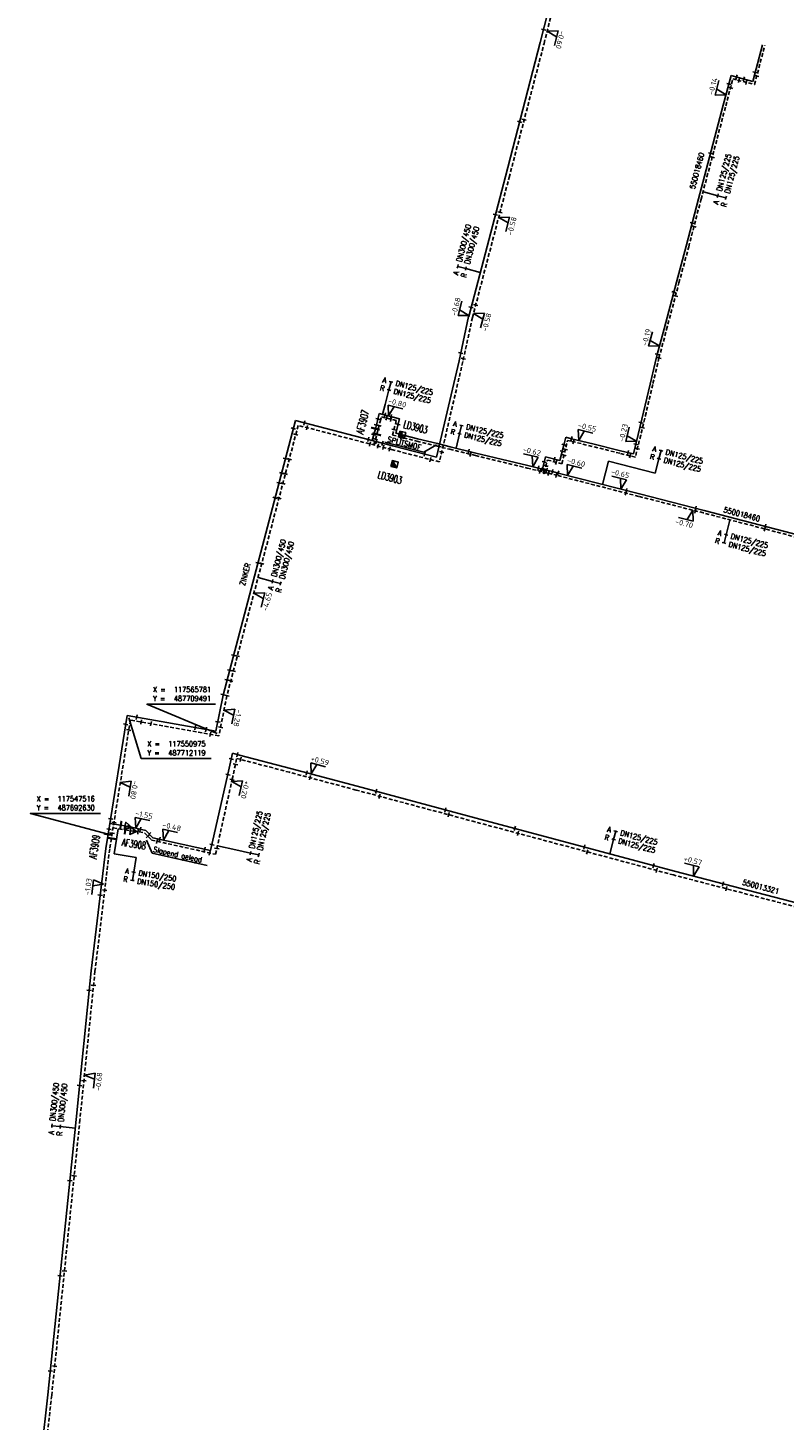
# Model space of a CAD drawing. Header units: millimetres. Extents: x 0 to 118318689, y 0 to 490460760.
# Tile 106 of 117: x 117534104 to 117660545, y 487594682 to 487827473. Entities that reach past the tile are written whole.
import ezdxf
from ezdxf.enums import TextEntityAlignment as Align

# ---------------------------------------------------------------- set-up
doc = ezdxf.new("R2010")
doc.units = ezdxf.units.MM
doc.header["$LTSCALE"] = 200
doc.linetypes.add('HIDDEN2', pattern=[4.7625, 3.175, -1.5875])
doc.layers.get('0').update_dxf_attribs({"color": 8})
for name, color, linetype in [('WT-C-AFSLUITER', 7, 'Continuous'), ('WT-C-kastLD', 7, 'Continuous'), ('WT-C-mof', 7, 'Continuous'), ('WT-C-tstuk', 7, 'Continuous'), ('WT-C-VERLOOP', 7, 'Continuous'), ('WT-I-coord', 7, 'Continuous'), ('WT-I-diam', 7, 'Continuous'), ('WT-I-info', 7, 'Continuous'), ('WT-I-NAP', 7, 'Continuous'), ('WT-L-aanvoer', 6, 'Continuous'), ('WT-L-retour', 6, 'HIDDEN2')]:
    doc.layers.add(name, color=color, linetype=linetype)
doc.styles.add('DIN17', font='ROMANS.SHX', dxfattribs={"width": 0.9})
doc.styles.add('ISOCP', font='ISOCP.SHX')

# ---------------------------------------------------------------- blocks, each defined once
blk = doc.blocks.new('LR-mof')
at = {"color": 0, "linetype": 'ByBlock', "lineweight": -2}
blk.add_line((0, -0.75), (0, 0.75), dxfattribs=at)
blk = doc.blocks.new('rb_topo_xylr')
at = {"color": 0, "linetype": 'Continuous', "style": 'DIN17', "width": 0.9}
for s, p in [('X =', (0, 4)), ('Y =', (0, 1))]:
    blk.add_text(s, height=1.8, dxfattribs=at).set_placement(p)
at = {"color": 0, "style": 'DIN17', "width": 0.9}
for tag, p in [('X', (7, 4)), ('Y', (7, 1))]:
    blk.add_attdef(tag, p, '', height=1.8, dxfattribs=at)
blk = doc.blocks.new('LR-VERL')
at = {"color": 0, "linetype": 'ByBlock', "lineweight": -2}
blk.add_lwpolyline([(1.08, 0), (-1.08, -1.25), (-1.08, 1.25)], close=True, dxfattribs=at)
blk = doc.blocks.new('LR-tsb')
blk.add_circle((0, 0), 0.375)
blk = doc.blocks.new('LR-DIAB2')
at = {"color": 0, "linetype": 'Continuous', "lineweight": -3}
blk.add_line((0, 5), (0, 7.8), dxfattribs=at)
at = {"color": 0, "lineweight": -3}
blk.add_line((0, 0), (0, 5), dxfattribs=at)
for points in [[(0.61, 7.8), (0, 7.8), (-0.61, 7.8)], [(0.61, 5), (0, 5), (-0.61, 5)]]:
    blk.add_lwpolyline(points, dxfattribs=at)
at = {"color": 1, "lineweight": -3, "style": 'DIN17', "width": 0.9}
for tag, p in [('*1', (-1.61, 7.8)), ('*2', (-1.61, 5.02))]:
    blk.add_attdef(tag, text='', height=1.8, dxfattribs=at).set_placement(p, align=Align.MIDDLE_RIGHT)
for tag, p in [('*11', (1.61, 7.8)), ('*12', (1.61, 5))]:
    blk.add_attdef(tag, text='', height=1.8, dxfattribs=at).set_placement(p, align=Align.MIDDLE_LEFT)
blk = doc.blocks.new('nap1')
at = {"color": 0, "linetype": 'Continuous'}
for p, q in [((-1, 3.5), (0, 0)), ((-1, 3.5), (4, 3.5)), ((1, 3.5), (0, 0))]:
    blk.add_line(p, q, dxfattribs=at)
at = {"color": 0, "linetype": 'Continuous', "style": 'ISOCP'}
for tag, p in [('*1', (1.7, 5)), ('*2', (4, 1.5))]:
    blk.add_attdef(tag, text='', height=1.8, dxfattribs=at).set_placement(p, align=Align.MIDDLE)
blk = doc.blocks.new('nap2')
at = {"color": 0, "linetype": 'Continuous'}
for p, q in [((1, 3.5), (-4, 3.5)), ((-1, 3.5), (0, 0)), ((1, 3.5), (0, 0))]:
    blk.add_line(p, q, dxfattribs=at)
at = {"color": 0, "linetype": 'Continuous', "style": 'ISOCP'}
for tag, p in [('*1', (-1.5, 5)), ('*2', (-4, 1.5))]:
    blk.add_attdef(tag, text='', height=1.8, dxfattribs=at).set_placement(p, align=Align.MIDDLE)
blk = doc.blocks.new('LR-AFS')
at = {"color": 0, "lineweight": -3, "const_width": 0.7}
blk.add_lwpolyline([(0, -1.5), (0, 1.5)], dxfattribs=at)
at = {"color": 7, "linetype": 'ByBlock', "lineweight": -2, "style": 'DIN17', "width": 0.9}
blk.add_attdef('*1', text='', height=2.5, dxfattribs=at).set_placement((0, 5), align=Align.MIDDLE)
at = {"color": 0, "linetype": 'ByBlock', "lineweight": -2, "style": 'DIN17', "width": 0.3, "flags": 1}
for tag, p in [('*2', (2.5, 1.5)), ('OCODE', (-7.5, -2.5)), ('ST', (-7.5, -5)), ('VCODE', (-2.5, -5)), ('NCODE', (-2.5, -2.5)), ('NIVO', (2.5, -5)), ('BC', (2.5, -2.5)), ('IMM', (7.5, -5)), ('RK', (7.5, -2.5)), ('VERTR', (-7.5, -10)), ('FABR', (-7.5, -7.5)), ('OPBLEN', (-2.5, -10)), ('TYPE', (-2.5, -7.5)), ('OPBOUW', (2.5, -7.5)), ('HULPST', (2.5, -10)), ('VERLSP', (7.5, -10)), ('BEDIEN', (7.5, -7.5)), ('BORDL', (-7.5, -15)), ('DEKM', (-7.5, -12.5)), ('PDATUM', (-2.5, -12.5)), ('BORDX', (-2.5, -15)), ('BORDY', (2.5, -15)), ('OPM', (2.5, -12.5)), ('BORDZ', (7.5, -15)), ('BORD', (7.5, -12.5))]:
    blk.add_attdef(tag, text='', height=1.8, dxfattribs=at).set_placement(p, align=Align.MIDDLE)
blk = doc.blocks.new('LR-hyp')
at = {"color": 7, "linetype": 'ByBlock', "lineweight": -3, "style": 'DIN17', "width": 0.9}
blk.add_attdef('*1', text='', height=1.8, dxfattribs=at).set_placement((0, 0), align=Align.MIDDLE)
at = {"color": 7, "linetype": 'ByBlock', "lineweight": -2, "style": 'DIN17', "width": 0.9, "flags": 1}
blk.add_attdef('*2', text='', height=1.8, dxfattribs=at).set_placement((0, -5), align=Align.MIDDLE)
blk = doc.blocks.new('LR-DIAO2')
at = {"color": 0, "lineweight": -3}
blk.add_line((0, 0), (0, -5), dxfattribs=at)
at = {"color": 0, "linetype": 'Continuous', "lineweight": -3}
blk.add_line((0, -5), (0, -7.8), dxfattribs=at)
at = {"color": 0, "lineweight": -3}
for points in [[(0.61, -5), (0, -5), (-0.61, -5)], [(0.61, -7.8), (0, -7.8), (-0.61, -7.8)]]:
    blk.add_lwpolyline(points, dxfattribs=at)
at = {"color": 1, "lineweight": -3, "style": 'DIN17', "width": 0.9}
for tag, p in [('*1', (-1.61, -5)), ('*2', (-1.61, -7.78))]:
    blk.add_attdef(tag, text='', height=1.8, dxfattribs=at).set_placement(p, align=Align.MIDDLE_RIGHT)
for tag, p in [('*11', (1.61, -5)), ('*12', (1.61, -7.8))]:
    blk.add_attdef(tag, text='', height=1.8, dxfattribs=at).set_placement(p, align=Align.MIDDLE_LEFT)
blk = doc.blocks.new('LR-kastLD')
at = {"color": 0, "linetype": 'ByBlock', "lineweight": -3}
blk.add_line((-1, 1), (1, -1), dxfattribs=at)
blk.add_lwpolyline([(-1, -1), (-1, 1), (1, 1), (1, -1)], close=True, dxfattribs=at)
blk.add_solid([(-1, 1), (-1, -1), (1, -1)], dxfattribs=at)
at = {"color": 7, "linetype": 'ByBlock', "lineweight": -3, "style": 'DIN17', "width": 0.7}
for tag, p in [('*1', (0, 5)), ('*2', (0, -5))]:
    blk.add_attdef(tag, text='', height=2.5, dxfattribs=at).set_placement(p, align=Align.MIDDLE)
at = {"color": 0, "linetype": 'ByBlock', "lineweight": -2, "style": 'DIN17', "width": 0.3, "flags": 1}
for tag, p in [('OCODE', (4.5, 1.25)), ('NCODE', (9.5, 1.25)), ('BC', (14.5, 1.25)), ('RK', (19.5, 1.25)), ('ST', (4.5, -1.25)), ('VCODE', (9.5, -1.25)), ('NIVO', (14.5, -1.25)), ('IMM', (19.5, -1.25))]:
    blk.add_attdef(tag, text='', height=1.8, dxfattribs=at).set_placement(p, align=Align.MIDDLE)

msp = doc.modelspace()

# ---------------------------------------------------------------- linework, layer by layer
at = {"layer": 'WT-I-coord', "color": 1}
for points in [[(117565782, 487709492), (117553999, 487714387), (117565479, 487714387)], [(117547517, 487692630), (117534545, 487696132), (117546256, 487696132)]]:
    msp.add_lwpolyline(points, dxfattribs=at)
at = {"layer": 'WT-I-coord', "color": 1, "lineweight": -3}
msp.add_lwpolyline([(117550976, 487712119), (117553070, 487705312), (117564743, 487705312)], dxfattribs=at)
at = {"layer": 'WT-I-diam'}
for p, q in [((117593413, 487762836), (117593848, 487764513)), ((117630180, 487751128), (117631176, 487755012)), ((117631176, 487755012), (117639000, 487753005)), ((117549205, 487693557), (117548532, 487689370)), ((117565800, 487690714), (117568895, 487690027)), ((117548532, 487689370), (117552192, 487688783))]:
    msp.add_line(p, q, dxfattribs=at)
at = {"layer": 'WT-I-info'}
for p, q in [((117600330, 487756529), (117593761, 487758186)), ((117600330, 487756529), (117602448, 487757765)), ((117554896, 487689484), (117553913, 487691676)), ((117564106, 487687424), (117554896, 487689484))]:
    msp.add_line(p, q, dxfattribs=at)
at = {"layer": 'WT-L-aanvoer', "lineweight": -3}
for p, q in [((117619776, 487825023), (117623177, 487838437)), ((117613940, 487802617), (117619776, 487825023)), ((117607802, 487779198), (117613940, 487802617)), ((117607798, 487779184), (117606191, 487771803)), ((117606191, 487771803), (117602432, 487755692)), ((117578833, 487761802), (117566739, 487715920)), ((117595055, 487757602), (117578833, 487761802)), ((117591693, 487758473), (117592206, 487760454)), ((117592206, 487760454), (117592540, 487761742)), ((117602432, 487755692), (117595055, 487757602)), ((117566739, 487715920), (117565525, 487709867)), ((117550707, 487712497), (117547517, 487692630)), ((117565525, 487709867), (117550707, 487712497)), ((117547517, 487692630), (117547139, 487690276)), ((117547807, 487694440), (117549640, 487694146)), ((117549640, 487694146), (117550884, 487693946)), ((117550884, 487693946), (117551417, 487693816)), ((117547139, 487690276), (117544684, 487669827)), ((117544684, 487669827), (117542162, 487644978)), ((117542162, 487644978), (117537450, 487598915)), ((117537450, 487598915), (117534104, 487569715))]:
    msp.add_line(p, q, dxfattribs=at)
at = {"layer": 'WT-L-aanvoer'}
for p, q in [((117655285, 487818521), (117656905, 487824643)), ((117650371, 487814537), (117651678, 487819485)), ((117651678, 487819485), (117652876, 487819157)), ((117652876, 487819157), (117655285, 487818521)), ((117647233, 487802649), (117650371, 487814537)), ((117646245, 487798909), (117647233, 487802649)), ((117644171, 487790991), (117646245, 487798909)), ((117642553, 487784943), (117644171, 487790991)), ((117640465, 487777121), (117642553, 487784943)), ((117639332, 487772878), (117640465, 487777121)), ((117639332, 487772878), (117639001, 487771491)), ((117639001, 487771491), (117638162, 487767924)), ((117638162, 487767924), (117637043, 487763213)), ((117592540, 487761742), (117592841, 487762985)), ((117592841, 487762985), (117596226, 487762106)), ((117637043, 487763213), (117636145, 487759471)), ((117596226, 487762106), (117595598, 487759701)), ((117595598, 487759701), (117599236, 487758776)), ((117599236, 487758776), (117602567, 487757955)), ((117602567, 487757955), (117604729, 487757422)), ((117623643, 487757455), (117624026, 487759019)), ((117624026, 487759019), (117624990, 487758784)), ((117628540, 487757906), (117624990, 487758784)), ((117633198, 487756753), (117628540, 487757906)), ((117636145, 487759471), (117635356, 487756225)), ((117604729, 487757422), (117609020, 487756385)), ((117609020, 487756385), (117617668, 487754285)), ((117620130, 487753685), (117620659, 487755725)), ((117620659, 487755725), (117623070, 487755113)), ((117623070, 487755113), (117623643, 487757455)), ((117635356, 487756225), (117633198, 487756753)), ((117617668, 487754285), (117620130, 487753685)), ((117620130, 487753685), (117621791, 487753280)), ((117621791, 487753280), (117622762, 487753031)), ((117636354, 487749544), (117622762, 487753031)), ((117647170, 487746778), (117636354, 487749544)), ((117668405, 487741230), (117647170, 487746778)), ((117567564, 487702664), (117568329, 487706179)), ((117569503, 487705870), (117568329, 487706179)), ((117578019, 487703628), (117569503, 487705870)), ((117564646, 487689907), (117567564, 487702664)), ((117589159, 487700670), (117578019, 487703628)), ((117609033, 487695352), (117589159, 487700670)), ((117642223, 487686461), (117609033, 487695352)), ((117551417, 487693816), (117553803, 487693267)), ((117553803, 487693267), (117555004, 487692064)), ((117555004, 487692064), (117564646, 487689907)), ((117670315, 487679133), (117642223, 487686461))]:
    msp.add_line(p, q, dxfattribs=at)
at = {"layer": 'WT-L-retour', "lineweight": -3}
for p, q in [((117620405, 487824861), (117623808, 487838279)), ((117614569, 487802453), (117620405, 487824861)), ((117655587, 487818001), (117657316, 487824535)), ((117650782, 487814429), (117651980, 487818962)), ((117651980, 487818962), (117652764, 487818747)), ((117652764, 487818747), (117655587, 487818001)), ((117647644, 487802540), (117650782, 487814429)), ((117608430, 487779033), (117614569, 487802453)), ((117646656, 487798801), (117647644, 487802540)), ((117644582, 487790882), (117646656, 487798801)), ((117642964, 487784833), (117644582, 487790882)), ((117640875, 487777011), (117642964, 487784833)), ((117608433, 487779046), (117606825, 487771660)), ((117639613, 487772283), (117640875, 487777011)), ((117606825, 487771660), (117602914, 487754896)), ((117639613, 487772283), (117639415, 487771394)), ((117639415, 487771394), (117638576, 487767826)), ((117638576, 487767826), (117637457, 487763114)), ((117592983, 487761627), (117593207, 487762451)), ((117593207, 487762451), (117595708, 487761802)), ((117637457, 487763114), (117636558, 487759372)), ((117579297, 487761011), (117567372, 487715773)), ((117594913, 487756968), (117579297, 487761011)), ((117592438, 487759525), (117592983, 487761627)), ((117595708, 487761802), (117595078, 487759394)), ((117591973, 487757729), (117592438, 487759525)), ((117595078, 487759394), (117599133, 487758363)), ((117599133, 487758363), (117602391, 487757561)), ((117624056, 487757354), (117624338, 487758505)), ((117624338, 487758505), (117625076, 487758324)), ((117628438, 487757493), (117625076, 487758324)), ((117636558, 487759372), (117635668, 487755710)), ((117602914, 487754896), (117594913, 487756968)), ((117602391, 487757561), (117604628, 487757009)), ((117604628, 487757009), (117608920, 487755972)), ((117608920, 487755972), (117617567, 487753872)), ((117623381, 487754596), (117624056, 487757354)), ((117633097, 487756341), (117628438, 487757493)), ((117635668, 487755710), (117633097, 487756341)), ((117617567, 487753872), (117620436, 487753173)), ((117620436, 487753173), (117620965, 487755209)), ((117620436, 487753173), (117621141, 487753001)), ((117620965, 487755209), (117623381, 487754596)), ((117567372, 487715773), (117566038, 487709116)), ((117551244, 487711742), (117548066, 487691952)), ((117566038, 487709116), (117551244, 487711742)), ((117568269, 487701831), (117569029, 487705323)), ((117577853, 487702999), (117569029, 487705323)), ((117565483, 487689286), (117568269, 487701831)), ((117588992, 487700042), (117577853, 487702999)), ((117608865, 487694724), (117588992, 487700042)), ((117548346, 487693695), (117550400, 487693365)), ((117550400, 487693365), (117551285, 487693223)), ((117551285, 487693223), (117551757, 487693147)), ((117551757, 487693147), (117552703, 487693030)), ((117552703, 487693030), (117553591, 487692878)), ((117553591, 487692878), (117554790, 487691677)), ((117642057, 487685833), (117608865, 487694724)), ((117547783, 487690186), (117545330, 487669755)), ((117548066, 487691952), (117547783, 487690186)), ((117554790, 487691677), (117565483, 487689286)), ((117670149, 487678505), (117642057, 487685833)), ((117545330, 487669755), (117542808, 487644911)), ((117542808, 487644911), (117538096, 487598845)), ((117538096, 487598845), (117534824, 487570292))]:
    msp.add_line(p, q, dxfattribs=at)
at = {"layer": 'WT-L-retour'}
for p, q in [((117621141, 487753001), (117622476, 487752667)), ((117636249, 487749133), (117622476, 487752667)), ((117647063, 487746366), (117636249, 487749133)), ((117668297, 487740819), (117647063, 487746366))]:
    msp.add_line(p, q, dxfattribs=at)

# ---------------------------------------------------------------- block references
at = {"layer": 'WT-C-AFSLUITER', "linetype": 'Continuous'}
ref = msp.add_blockref('LR-AFS', (117592206, 487760454), dxfattribs=dict(at, xscale=499.9999999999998, yscale=499.9999999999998, zscale=499.9999999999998, rotation=75.48420000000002))
ref.add_attrib('*1', 'AF3907', dxfattribs={"layer": '0', "color": 7, "linetype": 'ByBlock', "lineweight": -2, "height": 1250, "rotation": 75.4842, "style": 'DIN17', "width": 0.65}).set_placement((117590075, 487761583), align=Align.MIDDLE)
for p, xscale, yscale, zscale, rotation in [((117592438, 487759525), 499.9999999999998, 499.9999999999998, 499.9999999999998, 75.48420000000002), ((117550400, 487693365), 500.0000000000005, 500.0000000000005, 500.0000000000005, 350.877), ((117548066, 487691952), 499.9999999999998, 499.9999999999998, 499.9999999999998, 80.87699999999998)]:
    msp.add_blockref('LR-AFS', p, dxfattribs=dict(at, xscale=xscale, yscale=yscale, zscale=zscale, rotation=rotation))
ref = msp.add_blockref('LR-AFS', (117549640, 487694146), dxfattribs=dict(at, xscale=500.0000000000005, yscale=500.0000000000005, zscale=500.0000000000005, rotation=350.877))
ref.add_attrib('*1', 'AF3908', dxfattribs={"layer": '0', "color": 7, "linetype": 'ByBlock', "lineweight": -2, "height": 1250, "rotation": 350.877, "style": 'DIN17', "width": 0.65}).set_placement((117551840, 487691008), align=Align.MIDDLE)
ref = msp.add_blockref('LR-AFS', (117547517, 487692630), dxfattribs=dict(at, xscale=499.9999999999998, yscale=499.9999999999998, zscale=499.9999999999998, rotation=80.87699999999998))
ref.add_attrib('*1', 'AF3909', dxfattribs={"layer": '0', "color": 7, "linetype": 'ByBlock', "lineweight": -2, "height": 1250, "rotation": 80.877, "style": 'DIN17', "width": 0.65}).set_placement((117545257, 487690540), align=Align.MIDDLE)
at = {"layer": 'WT-C-kastLD', "linetype": 'Continuous'}
ref = msp.add_blockref('LR-kastLD', (117596675, 487759427), dxfattribs=dict(at, xscale=500, yscale=500, zscale=500, rotation=345.7323192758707))
ref.add_attrib('*1', 'LD3903', dxfattribs={"layer": '0', "color": 7, "linetype": 'ByBlock', "lineweight": -3, "height": 1250, "rotation": 345.73232, "style": 'DIN17', "width": 0.65}).set_placement((117598921, 487760722), align=Align.MIDDLE)
ref = msp.add_blockref('LR-kastLD', (117595419, 487754507), dxfattribs=dict(at, xscale=499.9999999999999, yscale=499.9999999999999, zscale=499.9999999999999, rotation=345.4841586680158))
ref.add_attrib('*1', 'LD3903', dxfattribs={"layer": '0', "color": 7, "linetype": 'ByBlock', "lineweight": -3, "height": 1250, "rotation": 345.48416, "style": 'DIN17', "width": 0.65}).set_placement((117594636, 487752288), align=Align.MIDDLE)
at = {"layer": 'WT-C-mof', "linetype": 'Continuous', "lineweight": -3}
for p, xscale, yscale, zscale, rotation in [((117620326, 487827173, 394), 500, 500, 500, 75.7716), ((117616328, 487811759, 394), 499.9999999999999, 499.9999999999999, 499.9999999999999, 75.4005), ((117617077, 487812109, 420), 499.9999999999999, 499.9999999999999, 499.9999999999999, 75.4005), ((117612265, 487796250, 394), 500.0000000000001, 500.0000000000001, 500.0000000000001, 75.3134), ((117613044, 487796636), 500.0000000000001, 500.0000000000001, 500.0000000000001, 75.3134), ((117608981, 487781133), 500.0000000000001, 500.0000000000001, 500.0000000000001, 75.3134), ((117608197, 487780734, 315), 500.0000000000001, 500.0000000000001, 500.0000000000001, 75.3134), ((117606474, 487773105), 500.0000000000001, 500.0000000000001, 500.0000000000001, 77.71399999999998), ((117606931, 487772147), 500.0000000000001, 500.0000000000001, 500.0000000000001, 77.71399999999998), ((117578483, 487760474), 499.9999999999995, 499.9999999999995, 499.9999999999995, 75.2332), ((117580324, 487761416), 500, 500, 500, 345.4842), ((117580760, 487760632), 500, 500, 500, 345.4842), ((117578895, 487759486), 499.9999999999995, 499.9999999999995, 499.9999999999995, 75.2332), ((117593400, 487758031), 500, 500, 500, 345.4842), ((117593545, 487757322), 500, 500, 500, 345.4842), ((117577160, 487755454), 499.9999999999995, 499.9999999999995, 499.9999999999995, 75.2332), ((117577809, 487755367), 499.9999999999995, 499.9999999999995, 499.9999999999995, 75.2332), ((117594599, 487757049), 500, 500, 500, 345.4842), ((117600456, 487756217, -1048), 500, 500, 500, 345.4842), ((117601376, 487755294), 500, 500, 500, 345.4842), ((117602860, 487757524), 500.0000000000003, 500.0000000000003, 500.0000000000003, 76.8685), ((117603303, 487756562), 500.0000000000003, 500.0000000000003, 500.0000000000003, 76.8685), ((117576518, 487753018), 499.9999999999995, 499.9999999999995, 499.9999999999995, 75.2332), ((117577158, 487752896), 499.9999999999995, 499.9999999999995, 499.9999999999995, 75.2332), ((117576086, 487751380), 499.9999999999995, 499.9999999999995, 499.9999999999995, 75.2332), ((117576736, 487751298), 499.9999999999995, 499.9999999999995, 499.9999999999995, 75.2332), ((117575430, 487748893), 499.9999999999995, 499.9999999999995, 499.9999999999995, 75.2332), ((117576088, 487748839), 499.9999999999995, 499.9999999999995, 499.9999999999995, 75.2332), ((117572559, 487738002), 499.9999999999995, 499.9999999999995, 499.9999999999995, 75.2332), ((117573210, 487737918), 499.9999999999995, 499.9999999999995, 499.9999999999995, 75.2332), ((117568488, 487722551), 499.9999999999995, 499.9999999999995, 499.9999999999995, 75.2332), ((117569127, 487722431), 499.9999999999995, 499.9999999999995, 499.9999999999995, 75.2332), ((117567394, 487718441), 499.9999999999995, 499.9999999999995, 499.9999999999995, 75.2332), ((117567825, 487720060, 0), 499.9999999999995, 499.9999999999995, 499.9999999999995, 75.2332), ((117568019, 487718302, -1368), 499.9999999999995, 499.9999999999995, 499.9999999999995, 75.2332), ((117568444, 487719927, -1368), 499.9999999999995, 499.9999999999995, 499.9999999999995, 75.2332), ((117566739, 487715966, -410), 499.9999999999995, 499.9999999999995, 499.9999999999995, 75.2332), ((117567376, 487715824, -1368), 499.9999999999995, 499.9999999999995, 499.9999999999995, 75.2332), ((117552289, 487712216), 500, 500, 500, 349.9361), ((117553055, 487711416, -7), 500, 500, 500, 349.9361), ((117565864, 487711444, -1002), 500.0000000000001, 500.0000000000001, 500.0000000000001, 78.6633), ((117550470, 487711022), 499.9999999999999, 499.9999999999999, 499.9999999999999, 80.877), ((117550960, 487710074, -766), 499.9999999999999, 499.9999999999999, 499.9999999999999, 80.877), ((117562080, 487710479), 500, 500, 500, 349.9361), ((117563886, 487710158), 500, 500, 500, 349.9361), ((117564612, 487709369), 500, 500, 500, 349.9361), ((117566319, 487710518), 500.0000000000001, 500.0000000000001, 500.0000000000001, 78.6633), ((117547933, 487695221), 499.9999999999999, 499.9999999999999, 499.9999999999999, 80.877), ((117548206, 487692820), 499.9999999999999, 499.9999999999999, 499.9999999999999, 80.877), ((117548492, 487694606), 499.9999999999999, 499.9999999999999, 499.9999999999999, 80.877), ((117546954, 487683286), 499.9999999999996, 499.9999999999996, 499.9999999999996, 83.1544), ((117546200, 487682454), 499.9999999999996, 499.9999999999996, 499.9999999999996, 83.1544), ((117545088, 487667368), 500.0000000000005, 500.0000000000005, 500.0000000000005, 84.2045), ((117544352, 487666559), 500.0000000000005, 500.0000000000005, 500.0000000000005, 84.2045), ((117542737, 487650641), 500.0000000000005, 500.0000000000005, 500.0000000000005, 84.2045), ((117543472, 487651450), 500.0000000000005, 500.0000000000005, 500.0000000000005, 84.2045), ((117541113, 487634724), 500.0000000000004, 500.0000000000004, 500.0000000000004, 84.15979999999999), ((117541849, 487635533), 500.0000000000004, 500.0000000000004, 500.0000000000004, 84.15979999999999), ((117539485, 487618807), 500.0000000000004, 500.0000000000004, 500.0000000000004, 84.15979999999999), ((117540221, 487619616), 500.0000000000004, 500.0000000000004, 500.0000000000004, 84.15979999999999), ((117537857, 487602890), 500.0000000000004, 500.0000000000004, 500.0000000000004, 84.15979999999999), ((117538593, 487603699), 500.0000000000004, 500.0000000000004, 500.0000000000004, 84.15979999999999)]:
    msp.add_blockref('LR-mof', p, dxfattribs=dict(at, xscale=xscale, yscale=yscale, zscale=zscale, rotation=rotation))
at = {"layer": 'WT-C-mof', "linetype": 'Continuous'}
for p, xscale, yscale, zscale, rotation in [((117651308, 487818084), 499.9999999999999, 499.9999999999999, 499.9999999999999, 75.20310000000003), ((117652581, 487819238), 500, 500, 500, 344.7), ((117652985, 487818689), 500, 500, 500, 344.7), ((117653814, 487818909), 499.9999999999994, 499.9999999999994, 499.9999999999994, 345.2014), ((117654232, 487818359), 499.9999999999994, 499.9999999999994, 499.9999999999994, 345.2014), ((117655684, 487820028), 499.9999999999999, 499.9999999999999, 499.9999999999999, 75.17180000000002), ((117655960, 487819409), 499.9999999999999, 499.9999999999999, 499.9999999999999, 75.17180000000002), ((117651582, 487817455), 499.9999999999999, 499.9999999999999, 499.9999999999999, 75.20310000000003), ((117648245, 487806483), 500, 500, 500, 75.2137), ((117648519, 487805854), 500, 500, 500, 75.2137), ((117645184, 487794859), 500, 500, 500, 75.32630000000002), ((117645465, 487794254), 500, 500, 500, 75.32630000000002), ((117642105, 487783266), 499.9999999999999, 499.9999999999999, 499.9999999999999, 75.05060000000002), ((117642381, 487782652), 499.9999999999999, 499.9999999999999, 499.9999999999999, 75.05060000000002), ((117639338, 487772899), 500, 500, 500, 75.05879999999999), ((117639612, 487772277), 500, 500, 500, 75.05879999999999), ((117593824, 487762730), 500, 500, 500, 345.4487), ((117594063, 487762229), 500.0000000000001, 500.0000000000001, 500.0000000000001, 345.4488), ((117594800, 487762037), 500.0000000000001, 500.0000000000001, 500.0000000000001, 345.4488), ((117594812, 487762473), 500, 500, 500, 345.4487), ((117592362, 487761054), 500, 500, 500, 75.48420000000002), ((117592618, 487762065), 499.9999999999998, 499.9999999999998, 499.9999999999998, 76.38569999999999), ((117592819, 487760996), 500, 500, 500, 75.48420000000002), ((117595311, 487760286), 500, 500, 500, 75.352), ((117595984, 487761180), 500, 500, 500, 75.352), ((117636617, 487761436), 500, 500, 500, 76.4997), ((117636858, 487760621), 500, 500, 500, 76.4997), ((117596516, 487759029), 500.0000000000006, 500.0000000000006, 500.0000000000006, 345.7323), ((117596569, 487759454), 500.0000000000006, 500.0000000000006, 500.0000000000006, 345.7323), ((117623716, 487757754), 499.9999999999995, 499.9999999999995, 499.9999999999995, 76.23799999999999), ((117624990, 487758784), 500, 500, 500, 346.2763), ((117625327, 487758262), 500, 500, 500, 346.1079999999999), ((117635751, 487757851), 499.9999999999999, 499.9999999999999, 499.9999999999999, 76.3372), ((117607789, 487756683), 500, 500, 500, 346.4166), ((117608107, 487756165), 500, 500, 500, 346.4166), ((117622130, 487755352), 499.9999999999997, 499.9999999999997, 499.9999999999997, 345.756), ((117623449, 487756665), 500.0000000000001, 500.0000000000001, 500.0000000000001, 76.2487), ((117623731, 487756029), 500.0000000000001, 500.0000000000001, 500.0000000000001, 76.2487), ((117623968, 487756997), 500.0000000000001, 500.0000000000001, 500.0000000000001, 76.2487), ((117634417, 487756455), 499.9999999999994, 499.9999999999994, 499.9999999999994, 346.2295), ((117634797, 487755924), 499.9999999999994, 499.9999999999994, 499.9999999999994, 346.2295), ((117636009, 487757112), 499.9999999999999, 499.9999999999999, 499.9999999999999, 76.3372), ((117619446, 487753851), 500, 500, 500, 346.2998000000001), ((117619740, 487753342), 500, 500, 500, 346.2998000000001), ((117620438, 487754874), 499.9999999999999, 499.9999999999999, 499.9999999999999, 75.4411), ((117620712, 487754238), 499.9999999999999, 499.9999999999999, 499.9999999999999, 75.4411), ((117620829, 487753514), 500, 500, 500, 346.2998000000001), ((117621141, 487753001), 500, 500, 500, 345.9481), ((117621791, 487753280), 500.0000000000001, 500.0000000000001, 500.0000000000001, 345.6428), ((117622435, 487754836), 499.9999999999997, 499.9999999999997, 499.9999999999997, 345.756), ((117622476, 487752667), 500, 500, 500, 345.9481), ((117622762, 487753031), 500.0000000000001, 500.0000000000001, 500.0000000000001, 345.6428), ((117634078, 487749690), 500, 500, 500, 345.612), ((117634148, 487750110), 500.0000000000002, 500.0000000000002, 500.0000000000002, 345.6118000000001), ((117645706, 487746713), 499.9999999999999, 499.9999999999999, 499.9999999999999, 345.6511), ((117645766, 487747137), 499.9999999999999, 499.9999999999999, 499.9999999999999, 345.6511), ((117657311, 487743689), 500.0000000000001, 500.0000000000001, 500.0000000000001, 345.3602), ((117657383, 487744110), 500.0000000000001, 500.0000000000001, 500.0000000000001, 345.3602), ((117554690, 487711130), 500, 500, 500, 349.9361), ((117569131, 487705968), 500, 500, 500, 345.2473), ((117569685, 487705150), 500, 500, 500, 345.2473), ((117567553, 487702617), 499.9999999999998, 499.9999999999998, 499.9999999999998, 77.1171), ((117568254, 487701764), 499.9999999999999, 499.9999999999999, 499.9999999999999, 77.48180000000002), ((117580718, 487702911), 499.9999999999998, 499.9999999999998, 499.9999999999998, 345.1317), ((117581270, 487702092), 499.9999999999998, 499.9999999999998, 499.9999999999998, 345.1317), ((117592340, 487699819), 500.0000000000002, 500.0000000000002, 500.0000000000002, 345.0198), ((117592904, 487698995), 500.0000000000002, 500.0000000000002, 500.0000000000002, 345.0198), ((117603912, 487696722), 500.0000000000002, 500.0000000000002, 500.0000000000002, 345.0198), ((117604454, 487695905), 500.0000000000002, 500.0000000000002, 500.0000000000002, 345.0198), ((117552526, 487693052), 499.9999999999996, 499.9999999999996, 499.9999999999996, 352.9449), ((117552934, 487693467), 500.0000000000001, 500.0000000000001, 500.0000000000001, 347.0551), ((117554172, 487692296), 500, 500, 500, 314.9594), ((117554424, 487692645), 500, 500, 500, 314.9594), ((117615510, 487693617), 499.9999999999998, 499.9999999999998, 499.9999999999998, 345.0043000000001), ((117616051, 487692799), 499.9999999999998, 499.9999999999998, 499.9999999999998, 345.0043000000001), ((117555720, 487691469), 500, 500, 500, 347.388), ((117556152, 487691808), 500, 500, 500, 347.388), ((117627131, 487690504), 499.9999999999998, 499.9999999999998, 499.9999999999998, 345.0043000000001), ((117627622, 487689700), 499.9999999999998, 499.9999999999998, 499.9999999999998, 345.0043000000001), ((117638704, 487687404), 499.9999999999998, 499.9999999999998, 499.9999999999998, 345.0043000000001), ((117639245, 487686586), 499.9999999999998, 499.9999999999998, 499.9999999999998, 345.0043000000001), ((117650317, 487684350), 500, 500, 500, 345.3791), ((117650863, 487683536), 500, 500, 500, 345.3791)]:
    msp.add_blockref('LR-mof', p, dxfattribs=dict(at, xscale=xscale, yscale=yscale, zscale=zscale, rotation=rotation))
at = {"layer": 'WT-C-mof'}
for p, xscale, yscale, zscale, rotation in [((117591016, 487758648), 500.0000000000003, 500.0000000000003, 500.0000000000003, 345.4841586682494), ((117591296, 487757904), 500.0000000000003, 500.0000000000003, 500.0000000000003, 345.4841586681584), ((117591944, 487759441), 499.9999999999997, 499.9999999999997, 499.9999999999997, 75.48415866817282), ((117592224, 487758697), 500, 500, 500, 75.48415866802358), ((117592371, 487758297), 500.0000000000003, 500.0000000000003, 500.0000000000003, 345.4841586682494), ((117592651, 487757553), 500.0000000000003, 500.0000000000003, 500.0000000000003, 345.4841586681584), ((117568116, 487705202), 499.9999999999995, 499.9999999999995, 499.9999999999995, 257.715764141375), ((117568816, 487704346), 500.0000000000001, 500.0000000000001, 500.0000000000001, 257.7157641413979), ((117550884, 487693946), 500.0000000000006, 500.0000000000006, 500.0000000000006, 350.877), ((117551757, 487693147), 500.0000000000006, 500.0000000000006, 500.0000000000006, 350.877), ((117563670, 487690125), 499.9999999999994, 499.9999999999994, 499.9999999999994, 167.3880037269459), ((117564869, 487690882), 499.9999999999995, 499.9999999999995, 499.9999999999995, 77.11714039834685), ((117565700, 487690262), 500.0000000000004, 500.0000000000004, 500.0000000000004, 77.48176542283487), ((117564507, 487689504), 500, 500, 500, 167.3965219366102)]:
    msp.add_blockref('LR-mof', p, dxfattribs=dict(at, xscale=xscale, yscale=yscale, zscale=zscale, rotation=rotation))
at = {"layer": 'WT-C-mof', "lineweight": -3, "xscale": 500, "yscale": 500, "zscale": 500, "rotation": 80.87697716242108}
msp.add_blockref('LR-mof', (117547653, 487693480), dxfattribs=at)
at = {"layer": 'WT-C-tstuk', "linetype": 'Continuous', "xscale": 500.0000000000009, "yscale": 500.0000000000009, "zscale": 500.0000000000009, "rotation": 166.2998}
for p in [(117620130, 487753685), (117620436, 487753173)]:
    msp.add_blockref('LR-tsb', p, dxfattribs=at)
at = {"layer": 'WT-C-VERLOOP', "linetype": 'Continuous'}
for p, xscale, yscale, zscale, rotation in [((117550880, 487693925), 499.9999999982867, 499.9999999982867, 499.9999999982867, 348.5987082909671), ((117551759, 487693157), 500.0000000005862, 500.0000000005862, 500.0000000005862, 351.9043129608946)]:
    msp.add_blockref('LR-VERL', p, dxfattribs=dict(at, xscale=xscale, yscale=yscale, zscale=zscale, rotation=rotation))
at = {"layer": 'WT-I-coord', "linetype": 'Continuous'}
ref = msp.add_blockref('rb_topo_xylr', (117554999, 487714387), dxfattribs=dict(at, xscale=500, yscale=500, zscale=500))
ref.add_attrib('X', '117565781', (117558499, 487716387), dxfattribs={"layer": '0', "color": 1, "height": 900, "style": 'DIN17', "width": 0.9})
ref.add_attrib('Y', '487709491', (117558499, 487714887), dxfattribs={"layer": '0', "color": 1, "height": 900, "style": 'DIN17', "width": 0.9})
at = {"layer": 'WT-I-coord', "linetype": 'Continuous', "lineweight": -3}
ref = msp.add_blockref('rb_topo_xylr', (117554070, 487705312), dxfattribs=dict(at, xscale=500, yscale=500, zscale=500))
ref.add_attrib('X', '117550975', (117557570, 487707312), dxfattribs={"layer": '0', "color": 1, "height": 900, "style": 'DIN17', "width": 0.9})
ref.add_attrib('Y', '487712119', (117557570, 487705812), dxfattribs={"layer": '0', "color": 1, "height": 900, "style": 'DIN17', "width": 0.9})
at = {"layer": 'WT-I-coord', "linetype": 'Continuous'}
ref = msp.add_blockref('rb_topo_xylr', (117535545, 487696132), dxfattribs=dict(at, xscale=500, yscale=500, zscale=500))
ref.add_attrib('X', '117547516', (117539045, 487698132), dxfattribs={"layer": '0', "color": 1, "height": 900, "style": 'DIN17', "width": 0.9})
ref.add_attrib('Y', '487692630', (117539045, 487696632), dxfattribs={"layer": '0', "color": 1, "height": 900, "style": 'DIN17', "width": 0.9})
at = {"layer": 'WT-I-diam', "linetype": 'Continuous'}
for name, p, xscale, yscale, zscale, rotation, values in [('LR-DIAO2', (117647035, 487800043), 500, 500, 500, 75.19128220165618, {'*1': 'A', '*11': 'DN125/225', '*2': 'R', '*12': 'DN125/225'}), ('LR-DIAB2', (117609740, 487786593), 500.0000000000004, 500.0000000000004, 500.0000000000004, 75.31336261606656, {'*1': 'A', '*11': 'DN300/450', '*2': 'R', '*12': 'DN300/450'}), ('LR-DIAB2', (117593848, 487764513), 499.9999999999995, 499.9999999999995, 499.9999999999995, 345.4487161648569, {'*1': 'A', '*11': 'DN125/225', '*2': 'R', '*12': 'DN125/225'}), ('LR-DIAB2', (117605690, 487757190), 500.0000000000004, 500.0000000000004, 500.0000000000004, 346.4165994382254, {'*1': 'A', '*11': 'DN125/225', '*2': 'R', '*12': 'DN125/225'}), ('LR-DIAB2', (117639000, 487753005), 500.0000000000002, 500.0000000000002, 500.0000000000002, 345.6118493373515, {'*1': 'A', '*11': 'DN125/225', '*2': 'R', '*12': 'DN125/225'}), ('LR-DIAO2', (117651486, 487745133), 500, 500, 500, 345.3602243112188, {'*1': 'A', '*11': 'DN125/225', '*2': 'R', '*12': 'DN125/225'}), ('LR-DIAO2', (117572589, 487735564), 500, 500, 500, 75.23323363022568, {'*1': 'A', '*11': 'DN300/450', '*2': 'R', '*12': 'DN300/450'}), ('LR-DIAO2', (117568895, 487690027), 500.0000000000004, 500.0000000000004, 500.0000000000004, 77.48176542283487, {'*1': 'A', '*11': 'DN125/225', '*2': 'R', '*12': 'DN125/225'}), ('LR-DIAB2', (117631381, 487689366), 500, 500, 500, 345.0042843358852, {'*1': 'A', '*11': 'DN125/225', '*2': 'R', '*12': 'DN125/225'}), ('LR-DIAO2', (117552192, 487688783), 500, 500, 500, 350.8769771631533, {'*1': 'A', '*11': 'DN150/250', '*2': 'R', '*12': 'DN150/250'}), ('LR-DIAB2', (117542011, 487643501), 500.0000000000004, 500.0000000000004, 500.0000000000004, 84.15979350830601, {'*1': 'A', '*11': 'DN300/450', '*2': 'R', '*12': 'DN300/450'})]:
    msp.add_blockref(name, p, dxfattribs=dict(at, xscale=xscale, yscale=yscale, zscale=zscale, rotation=rotation)).add_auto_attribs(values)
at = {"layer": 'WT-I-info', "linetype": 'Continuous'}
for p, xscale, yscale, zscale, rotation, values in [((117645974, 487803564), 500.0000000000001, 500.0000000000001, 500.0000000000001, 75.21371627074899, {'*1': '550018460'}), ((117653478, 487746143), 500.0000000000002, 500.0000000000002, 500.0000000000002, 345.3602243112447, {'*1': '550018460'}), ((117656637, 487683849), 500.0000000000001, 500.0000000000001, 500.0000000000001, 345.379124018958, {'*1': '550013321'})]:
    msp.add_blockref('LR-hyp', p, dxfattribs=dict(at, xscale=xscale, yscale=yscale, zscale=zscale, rotation=rotation)).add_auto_attribs(values)
at = {"layer": 'WT-I-NAP', "linetype": 'Continuous'}
ref = msp.add_blockref('nap1', (117620921, 487826895), dxfattribs=dict(at, xscale=499.9999999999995, yscale=499.9999999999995, zscale=499.9999999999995, rotation=255.7715595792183))
ref.add_attrib('*1', '-0.60', dxfattribs={"layer": '0', "color": 1, "linetype": 'Continuous', "height": 900, "rotation": 255.77156, "style": 'ISOCP'}).set_placement((117623135, 487825456), align=Align.MIDDLE)
ref = msp.add_blockref('nap1', (117650827, 487816263), dxfattribs=dict(at, xscale=500, yscale=500, zscale=500, rotation=75.20309734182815))
ref.add_attrib('*1', '-0.14', dxfattribs={"layer": '0', "color": 1, "linetype": 'Continuous', "height": 900, "rotation": 75.2031, "style": 'ISOCP'}).set_placement((117648627, 487817723), align=Align.MIDDLE)
ref = msp.add_blockref('nap1', (117612822, 487795789), dxfattribs=dict(at, xscale=499.9999999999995, yscale=499.9999999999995, zscale=499.9999999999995, rotation=255.3133626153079))
ref.add_attrib('*1', '-0.58', dxfattribs={"layer": '0', "color": 1, "linetype": 'Continuous', "height": 900, "rotation": 75.37859, "style": 'ISOCP'}).set_placement((117615025, 487794333), align=Align.MIDDLE)
ref = msp.add_blockref('nap1', (117607854, 487779399), dxfattribs=dict(at, xscale=500.0000000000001, yscale=500.0000000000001, zscale=500.0000000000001, rotation=75.31336261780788))
ref.add_attrib('*1', '-0.68', dxfattribs={"layer": '0', "color": 1, "linetype": 'Continuous', "height": 900, "rotation": 75.31336, "style": 'ISOCP'}).set_placement((117605652, 487780856), align=Align.MIDDLE)
ref = msp.add_blockref('nap1', (117608606, 487779701), dxfattribs=dict(at, xscale=500, yscale=500, zscale=500, rotation=255.3133626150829))
ref.add_attrib('*1', '-0.58', dxfattribs={"layer": '0', "color": 1, "linetype": 'Continuous', "height": 900, "rotation": 75.31336, "style": 'ISOCP'}).set_placement((117610808, 487778245), align=Align.MIDDLE)
ref = msp.add_blockref('nap1', (117639709, 487774288), dxfattribs=dict(at, xscale=499.9999999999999, yscale=499.9999999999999, zscale=499.9999999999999, rotation=75.05880648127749))
ref.add_attrib('*1', '-0.19', dxfattribs={"layer": '0', "color": 1, "linetype": 'Continuous', "height": 900, "rotation": 75.05881, "style": 'ISOCP'}).set_placement((117637512, 487775754), align=Align.MIDDLE)
ref = msp.add_blockref('nap1', (117594403, 487762580), dxfattribs=dict(at, xscale=500.0000000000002, yscale=500.0000000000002, zscale=500.0000000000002, rotation=345.4487161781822))
ref.add_attrib('*1', '-0.80', dxfattribs={"layer": '0', "color": 1, "linetype": 'Continuous', "height": 900, "rotation": 345.44872, "style": 'ISOCP'}).set_placement((117595854, 487764786), align=Align.MIDDLE)
ref = msp.add_blockref('nap1', (117626193, 487758486), dxfattribs=dict(at, xscale=500, yscale=500, zscale=500, rotation=346.1080452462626))
ref.add_attrib('*1', '-0.55', dxfattribs={"layer": '0', "color": 1, "linetype": 'Continuous', "height": 900, "rotation": 346.10805, "style": 'ISOCP'}).set_placement((117627619, 487760709), align=Align.MIDDLE)
ref = msp.add_blockref('nap1', (117635875, 487758361), dxfattribs=dict(at, xscale=499.9999999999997, yscale=499.9999999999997, zscale=499.9999999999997, rotation=76.33719044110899))
ref.add_attrib('*1', '-0.23', dxfattribs={"layer": '0', "color": 1, "linetype": 'Continuous', "height": 900, "rotation": 76.33719, "style": 'ISOCP'}).set_placement((117633647, 487759778), align=Align.MIDDLE)
ref = msp.add_blockref('nap2', (117618501, 487754082), dxfattribs=dict(at, xscale=500.0000000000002, yscale=500.0000000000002, zscale=500.0000000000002, rotation=346.2997653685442))
ref.add_attrib('*1', '-0.62', dxfattribs={"layer": '0', "color": 1, "linetype": 'Continuous', "height": 900, "rotation": 346.29977, "style": 'ISOCP'}).set_placement((117618365, 487756688), align=Align.MIDDLE)
ref = msp.add_blockref('nap1', (117624328, 487752630), dxfattribs=dict(at, xscale=500.0000000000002, yscale=500.0000000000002, zscale=500.0000000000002, rotation=345.611849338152))
ref.add_attrib('*1', '-0.60', dxfattribs={"layer": '0', "color": 1, "linetype": 'Continuous', "height": 900, "rotation": 345.61185, "style": 'ISOCP'}).set_placement((117625773, 487754840), align=Align.MIDDLE)
ref = msp.add_blockref('nap2', (117633246, 487750342), dxfattribs=dict(at, xscale=500, yscale=500, zscale=500, rotation=345.6118493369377))
ref.add_attrib('*1', '-0.65', dxfattribs={"layer": '0', "color": 1, "linetype": 'Continuous', "height": 900, "rotation": 345.61185, "style": 'ISOCP'}).set_placement((117633141, 487752950), align=Align.MIDDLE)
ref = msp.add_blockref('nap1', (117645258, 487746828), dxfattribs=dict(at, xscale=500.0000000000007, yscale=500.0000000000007, zscale=500.0000000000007, rotation=165.6511448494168))
ref.add_attrib('*1', '-0.70', dxfattribs={"layer": '0', "color": 1, "linetype": 'Continuous', "height": 900, "rotation": 345.65114, "style": 'ISOCP'}).set_placement((117643814, 487744617), align=Align.MIDDLE)
ref = msp.add_blockref('nap1', (117571907, 487732978), dxfattribs=dict(at, xscale=499.9999999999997, yscale=499.9999999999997, zscale=499.9999999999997, rotation=255.2332336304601))
ref.add_attrib('*1', '-4.65', dxfattribs={"layer": '0', "color": 1, "linetype": 'Continuous', "height": 900, "rotation": 75.23323, "style": 'ISOCP'}).set_placement((117574108, 487731519), align=Align.MIDDLE)
ref = msp.add_blockref('nap1', (117566895, 487713392), dxfattribs=dict(at, xscale=500.0000000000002, yscale=500.0000000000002, zscale=500.0000000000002, rotation=258.6633372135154))
ref.add_attrib('*1', '-1.28', dxfattribs={"layer": '0', "color": 1, "linetype": 'Continuous', "height": 900, "rotation": 258.66334, "style": 'ISOCP'}).set_placement((117569179, 487712067), align=Align.MIDDLE)
ref = msp.add_blockref('nap1', (117581465, 487702743), dxfattribs=dict(at, xscale=500.0000000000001, yscale=500.0000000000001, zscale=500.0000000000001, rotation=345.0880660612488))
ref.add_attrib('*1', '+0.59', dxfattribs={"layer": '0', "color": 1, "linetype": 'Continuous', "height": 900, "rotation": 345.08807, "style": 'ISOCP'}).set_placement((117582931, 487704940), align=Align.MIDDLE)
ref = msp.add_blockref('nap1', (117549555, 487701277), dxfattribs=dict(at, xscale=500.0000000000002, yscale=500.0000000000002, zscale=500.0000000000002, rotation=260.8769771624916))
ref.add_attrib('*1', '-0.80', dxfattribs={"layer": '0', "color": 1, "linetype": 'Continuous', "height": 900, "rotation": 260.87698, "style": 'ISOCP'}).set_placement((117551888, 487700041), align=Align.MIDDLE)
ref = msp.add_blockref('nap1', (117568184, 487701453), dxfattribs=dict(at, xscale=499.9999999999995, yscale=499.9999999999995, zscale=499.9999999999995, rotation=257.1999895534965))
ref.add_attrib('*1', '+0.20', dxfattribs={"layer": '0', "color": 1, "linetype": 'Continuous', "height": 900, "rotation": 257.19999, "style": 'ISOCP'}).set_placement((117570434, 487700070), align=Align.MIDDLE)
ref = msp.add_blockref('nap1', (117552178, 487693641), dxfattribs=dict(at, xscale=500, yscale=500, zscale=500, rotation=348.0814458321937))
ref.add_attrib('*1', '-1.55', dxfattribs={"layer": '0', "color": 1, "linetype": 'Continuous', "height": 900, "rotation": 348.08145, "style": 'ISOCP'}).set_placement((117553527, 487695911), align=Align.MIDDLE)
ref = msp.add_blockref('nap1', (117556786, 487691666), dxfattribs=dict(at, xscale=500.0000000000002, yscale=500.0000000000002, zscale=500.0000000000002, rotation=347.3880037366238))
ref.add_attrib('*1', '-0.48', dxfattribs={"layer": '0', "color": 1, "linetype": 'Continuous', "height": 900, "rotation": 347.388, "style": 'ISOCP'}).set_placement((117558162, 487693920), align=Align.MIDDLE)
ref = msp.add_blockref('nap2', (117645405, 487685631), dxfattribs=dict(at, xscale=499.9999999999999, yscale=499.9999999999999, zscale=499.9999999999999, rotation=345.3791240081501))
ref.add_attrib('*1', '+0.57', dxfattribs={"layer": '0', "color": 1, "linetype": 'Continuous', "height": 900, "rotation": 345.37912, "style": 'ISOCP'}).set_placement((117645310, 487688240), align=Align.MIDDLE)
ref = msp.add_blockref('nap2', (117546752, 487684324), dxfattribs=dict(at, xscale=500.0000000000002, yscale=500.0000000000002, zscale=500.0000000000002, rotation=83.15442716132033))
ref.add_attrib('*1', '-1.03', dxfattribs={"layer": '0', "color": 1, "linetype": 'Continuous', "height": 900, "rotation": 83.15443, "style": 'ISOCP'}).set_placement((117544180, 487683878), align=Align.MIDDLE)
ref = msp.add_blockref('nap1', (117543565, 487652370), dxfattribs=dict(at, xscale=500.0000000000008, yscale=500.0000000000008, zscale=500.0000000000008, rotation=264.2044993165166))
ref.add_attrib('*1', '-0.68', dxfattribs={"layer": '0', "color": 1, "linetype": 'Continuous', "height": 900, "rotation": 84.2045, "style": 'ISOCP'}).set_placement((117545967, 487651271), align=Align.MIDDLE)

# ---------------------------------------------------------------- texts
at = {"layer": 'WT-I-info', "style": 'DIN17', "width": 0.9}
for s, rotation, p in [('SPLITSMOF', 345.73232, (117594142, 487758283)), ('Slapend gelegd', 347.388, (117555000, 487689699))]:
    msp.add_text(s, height=900, rotation=rotation, dxfattribs=at).set_placement(p)
at = {"layer": 'WT-I-info', "lineweight": -3, "style": 'DIN17', "width": 0.9}
msp.add_text('ZINKER', height=900, rotation=75.23323, dxfattribs=at).set_placement((117570373, 487734137))

doc.saveas('drawing.dxf')
